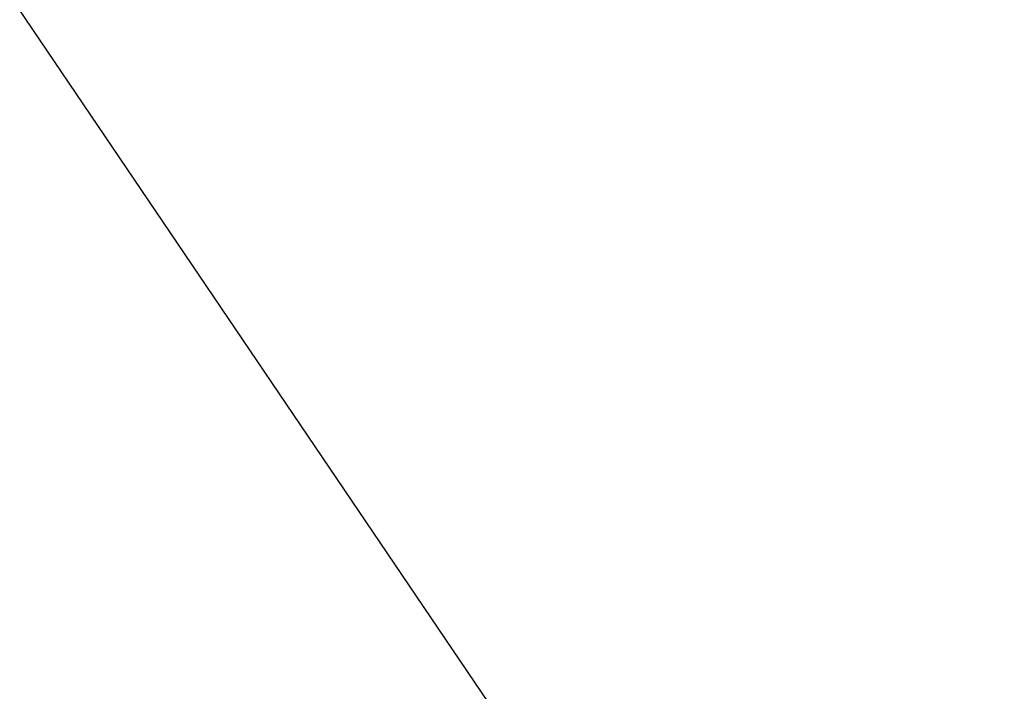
# Model space of a CAD drawing. Extents: x 0 to 901, y 0 to 72.
# Tile 188 of 256: x 448.8516 to 448.85964, y 61.30136 to 61.30685. Entities that reach past the tile are written whole.
import ezdxf

# ---------------------------------------------------------------- set-up
doc = ezdxf.new("R2010")
doc.units = 0
doc.header["$LTSCALE"] = 25.4
doc.layers.get('0').update_dxf_attribs({"color": 13, "linetype": 'CONTINUOUS'})

# ---------------------------------------------------------------- blocks, each defined once
blk = doc.blocks.new('PIN-LED-M-8128_STL')
at = {"color": 0}
blk.add_line((11.5654602, 453.7239075, 0.2648032), (10.8588085, 453.2459412, 0.2648032), dxfattribs=at)
mesh = blk.add_polyface(dxfattribs=at)
corners = [(11.2091093, 453.3675232, 64.1849518), (11.0779934, 453.7259521, 64.4065018), (11.0412302, 453.7071838, 64.4037018)]
mesh.append_faces([[corners[k] for k in face] for face in [(0, 1, 2)]], dxfattribs={"color": 0})
mesh = blk.add_polyface(dxfattribs=at)
corners = [(11.2091093, 453.3675232, 64.1849518), (11.0412302, 453.7071838, 64.4037018), (11.1116838, 453.3226624, 64.1789856)]
mesh.append_faces([[corners[k] for k in face] for face in [(0, 1, 2)]], dxfattribs={"color": 0})
mesh = blk.add_polyface(dxfattribs=at)
corners = [(11.3151073, 453.4240417, 4.4988937), (11.1945381, 453.3603821, 4.4909787), (11.0403128, 453.7067261, 4.2730899)]
mesh.append_faces([[corners[k] for k in face] for face in [(0, 1, 2)]], dxfattribs={"color": 0})
mesh = blk.add_polyface(dxfattribs=at)
corners = [(11.2249737, 453.3754578, 1.6929367), (11.1945381, 453.3603821, 1.690979), (11.0383244, 453.7057495, 1.4729311)]
mesh.append_faces([[corners[k] for k in face] for face in [(0, 1, 2)]], dxfattribs={"color": 0})
mesh = blk.add_polyface(dxfattribs=at)
corners = [(11.0420446, 453.2944641, 1.7690495), (10.9743357, 453.4713745, 1.8784245), (10.9419832, 453.2592468, 1.7631838)]
mesh.append_faces([[corners[k] for k in face] for face in [(0, 1, 2)]], dxfattribs={"color": 0})

msp = doc.modelspace()

# ---------------------------------------------------------------- block references
at = {"color": 250, "rotation": 270}
msp.add_blockref('PIN-LED-M-8128_STL', (-4.5156512, 72.3450928, -0.2648032), dxfattribs=at)

doc.saveas('drawing.dxf')
